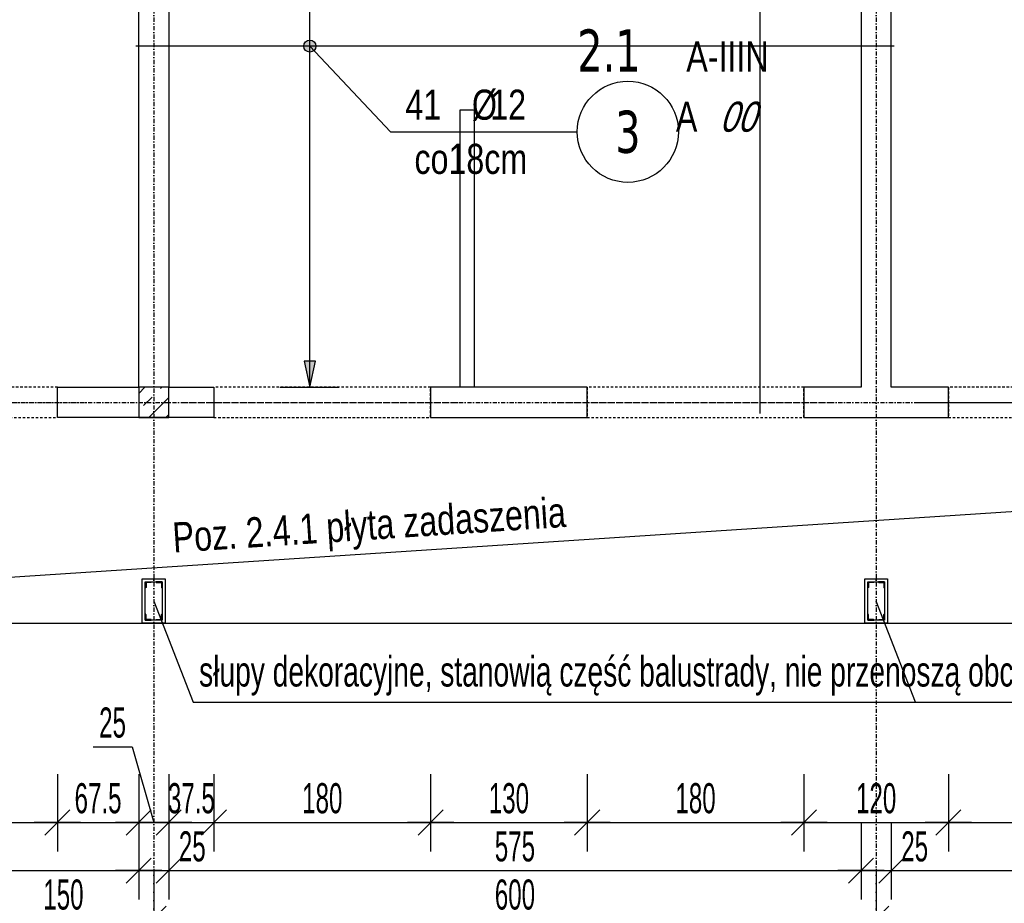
# Model space of a CAD drawing. Header units: millimetres. Extents: x 7622 to 13136, y -11868 to -7450.
# Tile 4 of 19: x 8704 to 9522, y -10394 to -9660. Entities that reach past the tile are written whole.
import ezdxf
from ezdxf.enums import TextEntityAlignment as Align

# ---------------------------------------------------------------- set-up
doc = ezdxf.new("R2010")
doc.units = ezdxf.units.MM
doc.header["$LTSCALE"] = 10
doc.linetypes.add('MO', pattern=[0.7, 0.35, -0.17, 0.01, -0.17])
doc.linetypes.add('MP', pattern=[0.36, 0.2, -0.16])
for name, color, linetype in [('BA_prg', 3, 'Continuous'), ('BA_szr', 1, 'Continuous'), ('BA_txs', 2, 'Continuous'), ('BA_wym', 1, 'Continuous'), ('BD_lpm', 1, 'MP'), ('BD_osm', 1, 'MO'), ('BD_wic', 1, 'Continuous'), ('BD_wig', 3, 'Continuous'), ('BZ_odn', 1, 'Continuous'), ('BZ_opi1', 7, 'Continuous'), ('BZ_opi2', 4, 'Continuous'), ('BZ_P_wid', 3, 'Continuous'), ('BZ_txs', 2, 'Continuous'), ('BZ_wym', 1, 'Continuous')]:
    doc.layers.add(name, color=color, linetype=linetype)
doc.layers.add('BZ_pom', color=6, linetype='Continuous', plot=False)
doc.styles.add('BIKTBG', font='tahoma.ttf', dxfattribs={"width": 0.85})
doc.styles.add('BIKTS', font='bikromsw.shx', dxfattribs={"width": 0.8})
doc.styles.add('BIKWYM', font='bikromsw.shx', dxfattribs={"width": 0.6})
doc.dimstyles.new('BA_KR_100_cm', dxfattribs={"dimtxt": 25, "dimasz": 1.666667, "dimexe": 24, "dimexo": 0, "dimgap": 0, "dimtad": 0, "dimdec": 1, "dimrnd": 0.5, "dimzin": 9, "dimdsep": 46, "dimtxsty": 'BIKWYM', "dimblk": 'WYM-KR', "dimcen": 0, "dimdle": 20, "dimclrd": 256, "dimclre": 256, "dimclrt": 2, "dimadec": 0, "dimazin": 0, "dimtfac": 0.033333, "dimtdec": 1, "dimtmove": 0, "dimatfit": 3, "dimldrblk": 'WYM-KR', "dimfxl": 25, "dimfxlon": 1, "dimtvp": 0.8, "dimtolj": 1, "dimarcsym": 0})
doc.dimstyles.new('BZ_KP_100_cm', dxfattribs={"dimtxt": 25, "dimasz": 1.666667, "dimexe": 24, "dimexo": 0, "dimgap": 0, "dimtad": 0, "dimdec": 1, "dimrnd": 0.5, "dimzin": 9, "dimdsep": 46, "dimtxsty": 'BIKWYM', "dimblk": 'WYM-KR', "dimblk1": 'WYM-KP', "dimblk2": 'WYM-KP', "dimsah": 1, "dimcen": 0, "dimdle": 20, "dimclrd": 256, "dimclre": 256, "dimclrt": 7, "dimadec": 0, "dimazin": 0, "dimtfac": 0.033333, "dimtdec": 1, "dimtmove": 0, "dimatfit": 3, "dimldrblk": 'WYM-KP', "dimfxl": 1, "dimtvp": 0.8, "dimtolj": 1, "dimarcsym": 0})
doc.dimstyles.new('BZ_ST_100_cm', dxfattribs={"dimtxt": 25, "dimasz": 1.666667, "dimexe": 24, "dimexo": 0, "dimgap": 0, "dimtad": 0, "dimdec": 1, "dimrnd": 0.5, "dimdsep": 46, "dimtxsty": 'BIKWYM', "dimblk": 'WYM-ST', "dimcen": 0, "dimdle": 20, "dimclrd": 256, "dimclre": 256, "dimclrt": 7, "dimadec": 0, "dimazin": 0, "dimtfac": 0.033333, "dimtdec": 1, "dimtix": 1, "dimtmove": 2, "dimatfit": 3, "dimldrblk": 'WYM-ST', "dimfxl": 25, "dimfxlon": 1, "dimtvp": 0.8, "dimtolj": 1, "dimtzin": 0, "dimarcsym": 0})

# ---------------------------------------------------------------- blocks, each defined once
blk = doc.blocks.new('WYM-ST')
blk.add_hatch(color=256).paths.add_polyline_path([(-13, 2.88), (0, 0), (-13, -2.88)])
blk.add_lwpolyline([(0, 0), (-13, 2.88), (-13, -2.88), (0, 0)])
blk = doc.blocks.new('WYM-KR')
at = {"color": 7, "linetype": 'ByBlock'}
blk.add_line((6.24, 6.24), (-6.24, -6.24), dxfattribs=at)
at = {"linetype": 'ByBlock'}
blk.add_line((11.52, 0), (-11.52, 0), dxfattribs=at)
blk = doc.blocks.new('*D71')
at = {"layer": 'BA_wym', "lineweight": -2}
for p, q in [((8555.21, -10287.02), (8555.21, -10351.02)), ((8735.21, -10287.02), (8735.21, -10351.02)), ((8556.88, -10327.02), (8733.54, -10327.02))]:
    blk.add_line(p, q, dxfattribs=at)
at = {"layer": 'Defpoints', "color": 0}
for p in [(8555.21, -9990.57), (8735.21, -9990.57), (8735.21, -10327.02)]:
    blk.add_point(p, dxfattribs=at)
at = {"layer": 'BA_wym', "lineweight": -2, "xscale": 1.666666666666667, "yscale": 1.666666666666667, "zscale": 1.666666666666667, "rotation": 180}
blk.add_blockref('WYM-KR', (8555.21, -10327.02), dxfattribs=at)
at = {"layer": 'BA_wym', "lineweight": -2, "xscale": 1.666666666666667, "yscale": 1.666666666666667, "zscale": 1.666666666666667}
blk.add_blockref('WYM-KR', (8735.21, -10327.02), dxfattribs=at)
at = {"layer": 'BA_wym', "color": 2, "insert": (8645.21, -10307.02), "char_height": 25, "attachment_point": 5, "style": 'BIKWYM'}
blk.add_mtext('\\A1;180', dxfattribs=at)
blk = doc.blocks.new('*D72')
at = {"layer": 'BA_wym', "lineweight": -2}
for p, q in [((8735.21, -10287.02), (8735.21, -10351.02)), ((8802.71, -10287.02), (8802.71, -10351.02)), ((8736.88, -10327.02), (8801.04, -10327.02))]:
    blk.add_line(p, q, dxfattribs=at)
at = {"layer": 'Defpoints', "color": 0}
for p in [(8735.21, -9990.57), (8802.71, -9990.57), (8802.71, -10327.02)]:
    blk.add_point(p, dxfattribs=at)
at = {"layer": 'BA_wym', "lineweight": -2, "xscale": 1.666666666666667, "yscale": 1.666666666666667, "zscale": 1.666666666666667, "rotation": 180}
blk.add_blockref('WYM-KR', (8735.21, -10327.02), dxfattribs=at)
at = {"layer": 'BA_wym', "lineweight": -2, "xscale": 1.666666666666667, "yscale": 1.666666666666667, "zscale": 1.666666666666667}
blk.add_blockref('WYM-KR', (8802.71, -10327.02), dxfattribs=at)
at = {"layer": 'BA_wym', "color": 2, "insert": (8768.96, -10307.02), "char_height": 25, "attachment_point": 5, "style": 'BIKWYM'}
blk.add_mtext('\\A1;67.5', dxfattribs=at)
blk = doc.blocks.new('*D73')
at = {"layer": 'BA_wym', "lineweight": -2}
for p, q in [((8764.81, -10264.17), (8797.2, -10264.17)), ((8797.2, -10264.17), (8815.21, -10327.02)), ((8802.71, -10287.02), (8802.71, -10351.02)), ((8827.71, -10287.02), (8827.71, -10351.02)), ((8801.04, -10327.02), (8799.37, -10327.02)), ((8802.71, -10327.02), (8827.71, -10327.02)), ((8829.37, -10327.02), (8831.04, -10327.02))]:
    blk.add_line(p, q, dxfattribs=at)
at = {"layer": 'Defpoints', "color": 0}
for p in [(8802.71, -9990.57), (8827.71, -9990.57), (8827.71, -10327.02)]:
    blk.add_point(p, dxfattribs=at)
at = {"layer": 'BA_wym', "lineweight": -2, "xscale": 1.666666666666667, "yscale": 1.666666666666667, "zscale": 1.666666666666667}
blk.add_blockref('WYM-KR', (8802.71, -10327.02), dxfattribs=at)
at = {"layer": 'BA_wym', "lineweight": -2, "xscale": 1.666666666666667, "yscale": 1.666666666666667, "zscale": 1.666666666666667, "rotation": 180}
blk.add_blockref('WYM-KR', (8827.71, -10327.02), dxfattribs=at)
at = {"layer": 'BA_wym', "color": 2, "insert": (8781.01, -10244.17), "char_height": 25, "attachment_point": 5, "style": 'BIKWYM'}
blk.add_mtext('\\A1;25', dxfattribs=at)
blk = doc.blocks.new('*D74')
at = {"layer": 'BA_wym', "lineweight": -2}
for p, q in [((8827.71, -10287.02), (8827.71, -10351.02)), ((8865.2, -10287.02), (8865.2, -10351.02)), ((8826.04, -10327.02), (8824.37, -10327.02)), ((8827.71, -10327.02), (8865.2, -10327.02)), ((8866.87, -10327.02), (8868.53, -10327.02))]:
    blk.add_line(p, q, dxfattribs=at)
at = {"layer": 'Defpoints', "color": 0}
for p in [(8827.71, -9990.57), (8865.2, -9990.57), (8865.2, -10327.02)]:
    blk.add_point(p, dxfattribs=at)
at = {"layer": 'BA_wym', "lineweight": -2, "xscale": 1.666666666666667, "yscale": 1.666666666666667, "zscale": 1.666666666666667}
blk.add_blockref('WYM-KR', (8827.71, -10327.02), dxfattribs=at)
at = {"layer": 'BA_wym', "lineweight": -2, "xscale": 1.666666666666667, "yscale": 1.666666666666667, "zscale": 1.666666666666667, "rotation": 180}
blk.add_blockref('WYM-KR', (8865.2, -10327.02), dxfattribs=at)
at = {"layer": 'BA_wym', "color": 2, "insert": (8846.45, -10307.02), "char_height": 25, "attachment_point": 5, "style": 'BIKWYM'}
blk.add_mtext('\\A1;37.5', dxfattribs=at)
blk = doc.blocks.new('*D75')
at = {"layer": 'BA_wym', "lineweight": -2}
for p, q in [((8865.2, -10287.02), (8865.2, -10351.02)), ((9045.2, -10287.02), (9045.2, -10351.02)), ((8866.87, -10327.02), (9043.53, -10327.02))]:
    blk.add_line(p, q, dxfattribs=at)
at = {"layer": 'Defpoints', "color": 0}
for p in [(8865.2, -9990.57), (9045.2, -9990.57), (9045.2, -10327.02)]:
    blk.add_point(p, dxfattribs=at)
at = {"layer": 'BA_wym', "lineweight": -2, "xscale": 1.666666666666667, "yscale": 1.666666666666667, "zscale": 1.666666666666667, "rotation": 180}
blk.add_blockref('WYM-KR', (8865.2, -10327.02), dxfattribs=at)
at = {"layer": 'BA_wym', "lineweight": -2, "xscale": 1.666666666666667, "yscale": 1.666666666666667, "zscale": 1.666666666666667}
blk.add_blockref('WYM-KR', (9045.2, -10327.02), dxfattribs=at)
at = {"layer": 'BA_wym', "color": 2, "insert": (8955.2, -10307.02), "char_height": 25, "attachment_point": 5, "style": 'BIKWYM'}
blk.add_mtext('\\A1;180', dxfattribs=at)
blk = doc.blocks.new('*D76')
at = {"layer": 'BA_wym', "lineweight": -2}
for p, q in [((9045.2, -10287.02), (9045.2, -10351.02)), ((9175.21, -10287.02), (9175.21, -10351.02)), ((9046.87, -10327.02), (9173.54, -10327.02))]:
    blk.add_line(p, q, dxfattribs=at)
at = {"layer": 'Defpoints', "color": 0}
for p in [(9045.2, -9990.57), (9175.21, -9990.57), (9175.21, -10327.02)]:
    blk.add_point(p, dxfattribs=at)
at = {"layer": 'BA_wym', "lineweight": -2, "xscale": 1.666666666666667, "yscale": 1.666666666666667, "zscale": 1.666666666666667, "rotation": 180}
blk.add_blockref('WYM-KR', (9045.2, -10327.02), dxfattribs=at)
at = {"layer": 'BA_wym', "lineweight": -2, "xscale": 1.666666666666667, "yscale": 1.666666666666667, "zscale": 1.666666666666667}
blk.add_blockref('WYM-KR', (9175.21, -10327.02), dxfattribs=at)
at = {"layer": 'BA_wym', "color": 2, "insert": (9110.2, -10307.02), "char_height": 25, "attachment_point": 5, "style": 'BIKWYM'}
blk.add_mtext('\\A1;130', dxfattribs=at)
blk = doc.blocks.new('*D77')
at = {"layer": 'BA_wym', "lineweight": -2}
for p, q in [((9175.21, -10287.02), (9175.21, -10351.02)), ((9355.21, -10287.02), (9355.21, -10351.02)), ((9176.87, -10327.02), (9353.54, -10327.02))]:
    blk.add_line(p, q, dxfattribs=at)
at = {"layer": 'Defpoints', "color": 0}
for p in [(9175.21, -9990.57), (9355.21, -9990.57), (9355.21, -10327.02)]:
    blk.add_point(p, dxfattribs=at)
at = {"layer": 'BA_wym', "lineweight": -2, "xscale": 1.666666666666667, "yscale": 1.666666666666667, "zscale": 1.666666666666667, "rotation": 180}
blk.add_blockref('WYM-KR', (9175.21, -10327.02), dxfattribs=at)
at = {"layer": 'BA_wym', "lineweight": -2, "xscale": 1.666666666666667, "yscale": 1.666666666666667, "zscale": 1.666666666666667}
blk.add_blockref('WYM-KR', (9355.21, -10327.02), dxfattribs=at)
at = {"layer": 'BA_wym', "color": 2, "insert": (9265.21, -10307.02), "char_height": 25, "attachment_point": 5, "style": 'BIKWYM'}
blk.add_mtext('\\A1;180', dxfattribs=at)
blk = doc.blocks.new('*D78')
at = {"layer": 'BA_wym', "lineweight": -2}
for p, q in [((9355.21, -10287.02), (9355.21, -10351.02)), ((9475.21, -10287.02), (9475.21, -10351.02)), ((9356.87, -10327.02), (9473.54, -10327.02))]:
    blk.add_line(p, q, dxfattribs=at)
at = {"layer": 'Defpoints', "color": 0}
for p in [(9355.21, -9990.57), (9475.21, -9990.57), (9475.21, -10327.02)]:
    blk.add_point(p, dxfattribs=at)
at = {"layer": 'BA_wym', "lineweight": -2, "xscale": 1.666666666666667, "yscale": 1.666666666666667, "zscale": 1.666666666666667, "rotation": 180}
blk.add_blockref('WYM-KR', (9355.21, -10327.02), dxfattribs=at)
at = {"layer": 'BA_wym', "lineweight": -2, "xscale": 1.666666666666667, "yscale": 1.666666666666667, "zscale": 1.666666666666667}
blk.add_blockref('WYM-KR', (9475.21, -10327.02), dxfattribs=at)
at = {"layer": 'BA_wym', "color": 2, "insert": (9415.21, -10307.02), "char_height": 25, "attachment_point": 5, "style": 'BIKWYM'}
blk.add_mtext('\\A1;120', dxfattribs=at)
blk = doc.blocks.new('*D79')
at = {"layer": 'BA_wym', "lineweight": -2}
for p, q in [((9475.21, -10287.02), (9475.21, -10351.02)), ((9655.21, -10287.02), (9655.21, -10351.02)), ((9476.87, -10327.02), (9653.54, -10327.02))]:
    blk.add_line(p, q, dxfattribs=at)
at = {"layer": 'Defpoints', "color": 0}
for p in [(9475.21, -9990.57), (9655.21, -9990.57), (9655.21, -10327.02)]:
    blk.add_point(p, dxfattribs=at)
at = {"layer": 'BA_wym', "lineweight": -2, "xscale": 1.666666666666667, "yscale": 1.666666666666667, "zscale": 1.666666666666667, "rotation": 180}
blk.add_blockref('WYM-KR', (9475.21, -10327.02), dxfattribs=at)
at = {"layer": 'BA_wym', "lineweight": -2, "xscale": 1.666666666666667, "yscale": 1.666666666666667, "zscale": 1.666666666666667}
blk.add_blockref('WYM-KR', (9655.21, -10327.02), dxfattribs=at)
at = {"layer": 'BA_wym', "color": 2, "insert": (9565.21, -10307.02), "char_height": 25, "attachment_point": 5, "style": 'BIKWYM'}
blk.add_mtext('\\A1;180', dxfattribs=at)
blk = doc.blocks.new('*D91')
at = {"layer": 'BA_wym', "lineweight": -2}
for p, q in [((8137.71, -10327.02), (8137.71, -10391.02)), ((8802.71, -10327.02), (8802.71, -10391.02)), ((8139.37, -10367.02), (8801.04, -10367.02))]:
    blk.add_line(p, q, dxfattribs=at)
at = {"layer": 'Defpoints', "color": 0}
for p in [(8802.71, -9965.57), (8137.71, -10161.57), (8802.71, -10367.02)]:
    blk.add_point(p, dxfattribs=at)
at = {"layer": 'BA_wym', "lineweight": -2, "xscale": 1.666666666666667, "yscale": 1.666666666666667, "zscale": 1.666666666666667, "rotation": 180}
blk.add_blockref('WYM-KR', (8137.71, -10367.02), dxfattribs=at)
at = {"layer": 'BA_wym', "lineweight": -2, "xscale": 1.666666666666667, "yscale": 1.666666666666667, "zscale": 1.666666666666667}
blk.add_blockref('WYM-KR', (8802.71, -10367.02), dxfattribs=at)
at = {"layer": 'BA_wym', "color": 2, "insert": (8470.21, -10347.02), "char_height": 25, "attachment_point": 5, "style": 'BIKWYM'}
blk.add_mtext('\\A1;665', dxfattribs=at)
blk = doc.blocks.new('*D92')
at = {"layer": 'BA_wym', "lineweight": -2}
for p, q in [((8802.71, -10327.02), (8802.71, -10391.02)), ((8827.71, -10327.02), (8827.71, -10391.02)), ((8801.04, -10367.02), (8799.37, -10367.02)), ((8802.71, -10367.02), (8827.71, -10367.02)), ((8829.37, -10367.02), (8863.42, -10367.02))]:
    blk.add_line(p, q, dxfattribs=at)
at = {"layer": 'Defpoints', "color": 0}
for p in [(8802.71, -9965.57), (8827.71, -9965.57), (8827.71, -10367.02)]:
    blk.add_point(p, dxfattribs=at)
at = {"layer": 'BA_wym', "lineweight": -2, "xscale": 1.666666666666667, "yscale": 1.666666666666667, "zscale": 1.666666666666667}
blk.add_blockref('WYM-KR', (8802.71, -10367.02), dxfattribs=at)
at = {"layer": 'BA_wym', "lineweight": -2, "xscale": 1.666666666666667, "yscale": 1.666666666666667, "zscale": 1.666666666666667, "rotation": 180}
blk.add_blockref('WYM-KR', (8827.71, -10367.02), dxfattribs=at)
at = {"layer": 'BA_wym', "color": 2, "insert": (8847.23, -10347.02), "char_height": 25, "attachment_point": 5, "style": 'BIKWYM'}
blk.add_mtext('\\A1;25', dxfattribs=at)
blk = doc.blocks.new('*D93')
at = {"layer": 'BA_wym', "lineweight": -2}
for p, q in [((8827.71, -10327.02), (8827.71, -10391.02)), ((9402.71, -10327.02), (9402.71, -10391.02)), ((8829.37, -10367.02), (9401.04, -10367.02))]:
    blk.add_line(p, q, dxfattribs=at)
at = {"layer": 'Defpoints', "color": 0}
for p in [(8827.71, -9965.57), (9402.71, -9965.57), (9402.71, -10367.02)]:
    blk.add_point(p, dxfattribs=at)
at = {"layer": 'BA_wym', "lineweight": -2, "xscale": 1.666666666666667, "yscale": 1.666666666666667, "zscale": 1.666666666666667, "rotation": 180}
blk.add_blockref('WYM-KR', (8827.71, -10367.02), dxfattribs=at)
at = {"layer": 'BA_wym', "lineweight": -2, "xscale": 1.666666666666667, "yscale": 1.666666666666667, "zscale": 1.666666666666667}
blk.add_blockref('WYM-KR', (9402.71, -10367.02), dxfattribs=at)
at = {"layer": 'BA_wym', "color": 2, "insert": (9115.21, -10347.02), "char_height": 25, "attachment_point": 5, "style": 'BIKWYM'}
blk.add_mtext('\\A1;575', dxfattribs=at)
blk = doc.blocks.new('*D94')
at = {"layer": 'BA_wym', "lineweight": -2}
for p, q in [((9402.71, -10327.02), (9402.71, -10391.02)), ((9427.71, -10327.02), (9427.71, -10391.02)), ((9401.04, -10367.02), (9399.37, -10367.02)), ((9402.71, -10367.02), (9427.71, -10367.02)), ((9429.37, -10367.02), (9463.42, -10367.02))]:
    blk.add_line(p, q, dxfattribs=at)
at = {"layer": 'Defpoints', "color": 0}
for p in [(9402.71, -9965.57), (9427.71, -9965.57), (9427.71, -10367.02)]:
    blk.add_point(p, dxfattribs=at)
at = {"layer": 'BA_wym', "lineweight": -2, "xscale": 1.666666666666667, "yscale": 1.666666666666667, "zscale": 1.666666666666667}
blk.add_blockref('WYM-KR', (9402.71, -10367.02), dxfattribs=at)
at = {"layer": 'BA_wym', "lineweight": -2, "xscale": 1.666666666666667, "yscale": 1.666666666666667, "zscale": 1.666666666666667, "rotation": 180}
blk.add_blockref('WYM-KR', (9427.71, -10367.02), dxfattribs=at)
at = {"layer": 'BA_wym', "color": 2, "insert": (9447.23, -10347.02), "char_height": 25, "attachment_point": 5, "style": 'BIKWYM'}
blk.add_mtext('\\A1;25', dxfattribs=at)
blk = doc.blocks.new('*D95')
at = {"layer": 'BA_wym', "lineweight": -2}
for p, q in [((9427.71, -10327.02), (9427.71, -10391.02)), ((10002.71, -10327.02), (10002.71, -10391.02)), ((9429.37, -10367.02), (10001.04, -10367.02))]:
    blk.add_line(p, q, dxfattribs=at)
at = {"layer": 'Defpoints', "color": 0}
for p in [(9427.71, -9965.57), (10002.71, -9965.57), (10002.71, -10367.02)]:
    blk.add_point(p, dxfattribs=at)
at = {"layer": 'BA_wym', "lineweight": -2, "xscale": 1.666666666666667, "yscale": 1.666666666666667, "zscale": 1.666666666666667, "rotation": 180}
blk.add_blockref('WYM-KR', (9427.71, -10367.02), dxfattribs=at)
at = {"layer": 'BA_wym', "lineweight": -2, "xscale": 1.666666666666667, "yscale": 1.666666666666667, "zscale": 1.666666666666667}
blk.add_blockref('WYM-KR', (10002.71, -10367.02), dxfattribs=at)
at = {"layer": 'BA_wym', "color": 2, "insert": (9715.21, -10347.02), "char_height": 25, "attachment_point": 5, "style": 'BIKWYM'}
blk.add_mtext('\\A1;575', dxfattribs=at)
blk = doc.blocks.new('*D101')
at = {"layer": 'BA_wym', "lineweight": -2}
for p, q in [((8665.21, -10367.02), (8665.21, -10431.02)), ((8815.21, -10367.02), (8815.21, -10431.02)), ((8666.87, -10407.02), (8813.54, -10407.02))]:
    blk.add_line(p, q, dxfattribs=at)
at = {"layer": 'Defpoints', "color": 0}
for p in [(8815.21, -9884.99), (8665.21, -9990.57), (8815.21, -10407.02)]:
    blk.add_point(p, dxfattribs=at)
at = {"layer": 'BA_wym', "lineweight": -2, "xscale": 1.666666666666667, "yscale": 1.666666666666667, "zscale": 1.666666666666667, "rotation": 180}
blk.add_blockref('WYM-KR', (8665.21, -10407.02), dxfattribs=at)
at = {"layer": 'BA_wym', "lineweight": -2, "xscale": 1.666666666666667, "yscale": 1.666666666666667, "zscale": 1.666666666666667}
blk.add_blockref('WYM-KR', (8815.21, -10407.02), dxfattribs=at)
at = {"layer": 'BA_wym', "color": 2, "insert": (8740.21, -10387.02), "char_height": 25, "attachment_point": 5, "style": 'BIKWYM'}
blk.add_mtext('\\A1;150', dxfattribs=at)
blk = doc.blocks.new('*D102')
at = {"layer": 'BA_wym', "lineweight": -2}
for p, q in [((8815.21, -10367.02), (8815.21, -10431.02)), ((9415.21, -10367.02), (9415.21, -10431.02)), ((8816.87, -10407.02), (9413.54, -10407.02))]:
    blk.add_line(p, q, dxfattribs=at)
at = {"layer": 'Defpoints', "color": 0}
for p in [(8815.21, -9884.99), (9415.21, -9990.57), (9415.21, -10407.02)]:
    blk.add_point(p, dxfattribs=at)
at = {"layer": 'BA_wym', "lineweight": -2, "xscale": 1.666666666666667, "yscale": 1.666666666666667, "zscale": 1.666666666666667, "rotation": 180}
blk.add_blockref('WYM-KR', (8815.21, -10407.02), dxfattribs=at)
at = {"layer": 'BA_wym', "lineweight": -2, "xscale": 1.666666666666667, "yscale": 1.666666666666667, "zscale": 1.666666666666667}
blk.add_blockref('WYM-KR', (9415.21, -10407.02), dxfattribs=at)
at = {"layer": 'BA_wym', "color": 2, "insert": (9115.21, -10387.02), "char_height": 25, "attachment_point": 5, "style": 'BIKWYM'}
blk.add_mtext('\\A1;600', dxfattribs=at)
blk = doc.blocks.new('*D103')
at = {"layer": 'BA_wym', "lineweight": -2}
for p, q in [((9415.21, -10367.02), (9415.21, -10431.02)), ((10015.21, -10367.02), (10015.21, -10431.02)), ((9416.87, -10407.02), (10013.54, -10407.02))]:
    blk.add_line(p, q, dxfattribs=at)
at = {"layer": 'Defpoints', "color": 0}
for p in [(9415.21, -9990.57), (10015.21, -9990.57), (10015.21, -10407.02)]:
    blk.add_point(p, dxfattribs=at)
at = {"layer": 'BA_wym', "lineweight": -2, "xscale": 1.666666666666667, "yscale": 1.666666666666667, "zscale": 1.666666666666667, "rotation": 180}
blk.add_blockref('WYM-KR', (9415.21, -10407.02), dxfattribs=at)
at = {"layer": 'BA_wym', "lineweight": -2, "xscale": 1.666666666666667, "yscale": 1.666666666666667, "zscale": 1.666666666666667}
blk.add_blockref('WYM-KR', (10015.21, -10407.02), dxfattribs=at)
at = {"layer": 'BA_wym', "color": 2, "insert": (9715.21, -10387.02), "char_height": 25, "attachment_point": 5, "style": 'BIKWYM'}
blk.add_mtext('\\A1;600', dxfattribs=at)
blk = doc.blocks.new('*D107')
at = {"layer": 'BA_wym', "lineweight": -2}
for p, q in [((8112.71, -10407.02), (8112.71, -10471.02)), ((8815.21, -10407.02), (8815.21, -10471.02)), ((8114.37, -10447.02), (8813.54, -10447.02))]:
    blk.add_line(p, q, dxfattribs=at)
at = {"layer": 'Defpoints', "color": 0}
for p in [(8815.21, -10124.57), (8112.71, -10161.57), (8815.21, -10447.02)]:
    blk.add_point(p, dxfattribs=at)
at = {"layer": 'BA_wym', "lineweight": -2, "xscale": 1.666666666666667, "yscale": 1.666666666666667, "zscale": 1.666666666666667, "rotation": 180}
blk.add_blockref('WYM-KR', (8112.71, -10447.02), dxfattribs=at)
at = {"layer": 'BA_wym', "lineweight": -2, "xscale": 1.666666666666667, "yscale": 1.666666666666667, "zscale": 1.666666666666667}
blk.add_blockref('WYM-KR', (8815.21, -10447.02), dxfattribs=at)
at = {"layer": 'BA_wym', "color": 2, "insert": (8463.96, -10427.02), "char_height": 25, "attachment_point": 5, "style": 'BIKWYM'}
blk.add_mtext('\\A1;702.5', dxfattribs=at)
blk = doc.blocks.new('*D108')
at = {"layer": 'BA_wym', "lineweight": -2}
for p, q in [((8815.21, -10407.02), (8815.21, -10471.02)), ((9415.21, -10407.02), (9415.21, -10471.02)), ((8816.87, -10447.02), (9413.54, -10447.02))]:
    blk.add_line(p, q, dxfattribs=at)
at = {"layer": 'Defpoints', "color": 0}
for p in [(9415.21, -10012.67), (8815.21, -10124.57), (9415.21, -10447.02)]:
    blk.add_point(p, dxfattribs=at)
at = {"layer": 'BA_wym', "lineweight": -2, "xscale": 1.666666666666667, "yscale": 1.666666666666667, "zscale": 1.666666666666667, "rotation": 180}
blk.add_blockref('WYM-KR', (8815.21, -10447.02), dxfattribs=at)
at = {"layer": 'BA_wym', "lineweight": -2, "xscale": 1.666666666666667, "yscale": 1.666666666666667, "zscale": 1.666666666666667}
blk.add_blockref('WYM-KR', (9415.21, -10447.02), dxfattribs=at)
at = {"layer": 'BA_wym', "color": 2, "insert": (9115.21, -10427.02), "char_height": 25, "attachment_point": 5, "style": 'BIKWYM'}
blk.add_mtext('\\A1;600', dxfattribs=at)
blk = doc.blocks.new('*D109')
at = {"layer": 'BA_wym', "lineweight": -2}
for p, q in [((9415.21, -10407.02), (9415.21, -10471.02)), ((10015.21, -10407.02), (10015.21, -10471.02)), ((9416.87, -10447.02), (10013.54, -10447.02))]:
    blk.add_line(p, q, dxfattribs=at)
at = {"layer": 'Defpoints', "color": 0}
for p in [(9415.21, -10012.67), (10015.21, -10124.57), (10015.21, -10447.02)]:
    blk.add_point(p, dxfattribs=at)
at = {"layer": 'BA_wym', "lineweight": -2, "xscale": 1.666666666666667, "yscale": 1.666666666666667, "zscale": 1.666666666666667, "rotation": 180}
blk.add_blockref('WYM-KR', (9415.21, -10447.02), dxfattribs=at)
at = {"layer": 'BA_wym', "lineweight": -2, "xscale": 1.666666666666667, "yscale": 1.666666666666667, "zscale": 1.666666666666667}
blk.add_blockref('WYM-KR', (10015.21, -10447.02), dxfattribs=at)
at = {"layer": 'BA_wym', "color": 2, "insert": (9715.21, -10427.02), "char_height": 25, "attachment_point": 5, "style": 'BIKWYM'}
blk.add_mtext('\\A1;600', dxfattribs=at)
blk = doc.blocks.new('*D112')
at = {"layer": 'BA_wym', "lineweight": -2}
for p, q in [((8137.71, -10447.02), (8137.71, -10511.02)), ((10692.71, -10447.02), (10692.71, -10511.02)), ((8139.37, -10487.02), (10691.04, -10487.02))]:
    blk.add_line(p, q, dxfattribs=at)
at = {"layer": 'Defpoints', "color": 0}
for p in [(8137.71, -10161.57), (10692.71, -10161.57), (10692.71, -10487.02)]:
    blk.add_point(p, dxfattribs=at)
at = {"layer": 'BA_wym', "lineweight": -2, "xscale": 1.666666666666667, "yscale": 1.666666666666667, "zscale": 1.666666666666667, "rotation": 180}
blk.add_blockref('WYM-KR', (8137.71, -10487.02), dxfattribs=at)
at = {"layer": 'BA_wym', "lineweight": -2, "xscale": 1.666666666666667, "yscale": 1.666666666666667, "zscale": 1.666666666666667}
blk.add_blockref('WYM-KR', (10692.71, -10487.02), dxfattribs=at)
at = {"layer": 'BA_wym', "color": 2, "insert": (9415.21, -10467.02), "char_height": 25, "attachment_point": 5, "style": 'BIKWYM'}
blk.add_mtext('\\A1;2555', dxfattribs=at)
blk = doc.blocks.new('*D114')
at = {"layer": 'BA_wym', "lineweight": -2}
for p, q in [((8112.71, -10487.02), (8112.71, -10551.02)), ((10717.71, -10487.02), (10717.71, -10551.02)), ((8114.37, -10527.02), (10716.04, -10527.02))]:
    blk.add_line(p, q, dxfattribs=at)
at = {"layer": 'Defpoints', "color": 0}
for p in [(8112.71, -10161.57), (10717.71, -10161.57), (10717.71, -10527.02)]:
    blk.add_point(p, dxfattribs=at)
at = {"layer": 'BA_wym', "lineweight": -2, "xscale": 1.666666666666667, "yscale": 1.666666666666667, "zscale": 1.666666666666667, "rotation": 180}
blk.add_blockref('WYM-KR', (8112.71, -10527.02), dxfattribs=at)
at = {"layer": 'BA_wym', "lineweight": -2, "xscale": 1.666666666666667, "yscale": 1.666666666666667, "zscale": 1.666666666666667}
blk.add_blockref('WYM-KR', (10717.71, -10527.02), dxfattribs=at)
at = {"layer": 'BA_wym', "color": 2, "insert": (9415.21, -10507.02), "char_height": 25, "attachment_point": 5, "style": 'BIKWYM'}
blk.add_mtext('\\A1;2605', dxfattribs=at)
blk = doc.blocks.new('*D175')
at = {"layer": 'BA_wym', "lineweight": -2}
for p, q in [((8919.82, -9240.57), (8968.82, -9240.57)), ((8944.82, -9963.9), (8944.82, -9242.23)), ((8919.82, -9965.57), (8968.82, -9965.57))]:
    blk.add_line(p, q, dxfattribs=at)
at = {"layer": 'Defpoints', "color": 0}
for p in [(8727.08, -9240.57), (8944.82, -9240.57), (8727.08, -9965.57)]:
    blk.add_point(p, dxfattribs=at)
at = {"layer": 'BA_wym', "lineweight": -2, "xscale": 1.666666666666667, "yscale": 1.666666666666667, "zscale": 1.666666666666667}
for p, rotation in [((8944.82, -9240.57), 90), ((8944.82, -9965.57), 270)]:
    blk.add_blockref('WYM-ST', p, dxfattribs=dict(at, rotation=rotation))
at = {"layer": 'BA_wym', "color": 7, "insert": (8924.82, -9603.07), "char_height": 25, "attachment_point": 5, "rotation": 90, "style": 'BIKWYM'}
blk.add_mtext('\\A1;725', dxfattribs=at)
blk = doc.blocks.new('WYM-KP')
blk.add_hatch(color=256).paths.add_polyline_path([(3, 0, 1), (-3, 0, 1)])
blk.add_circle((0, 0), 3)
blk = doc.blocks.new('bik_BlkOpPret', base_point=(1524.45, 7050.26))
at = {"layer": 'BZ_opi1', "style": 'BIKTS', "width": 0.6}
for tag, p in [('SZTUK', (1533.83, 7057.76)), ('PRZEDR_FI', (1554.72, 7057.76)), ('PRZEKROJ', (1563.29, 7057.76)), ('PRZEDR_L', (1533.83, 7024.01)), ('DLUGOSC', (1568.65, 7024.01)), ('UWAGA', (1533.83, 6997.76))]:
    blk.add_attdef(tag, p, '', height=18.75, dxfattribs=at)
at = {"layer": 'BZ_opi2', "style": 'BIKTBG', "width": 0.6}
blk.add_attdef('NUMER', text='', height=26.25, dxfattribs=at).set_placement((1620.77, 7050.26), align=Align.MIDDLE_CENTER)
at = {"layer": 'BZ_pom', "width": 0.6}
for tag, p, height, style in [('POZYCJA', (1589.27, 7087.76), 26.25, 'BIKTBG'), ('GATUNEK', (1630.22, 7087.76), 18.75, 'BIKTS'), ('METODA_L', (1639.09, 7050.26), 18.75, 'BIKTS'), ('EURO_KOD', (1663.74, 7050.26), 18.75, 'BIKTS')]:
    blk.add_attdef(tag, p, '', height=height, dxfattribs=dict(at, style=style))
at = {"layer": 'BZ_wym', "width": 0.6}
for tag, p, height, style, flags in [('PRZEDR_NR', (1533.83, 6969.63), 26.25, 'BIKTBG', 1), ('PRZEDR_SZT', (1533.83, 6941.51), 18.75, 'BIKTS', 1), ('TYP_PRETA', (1533.83, 6913.38), 18.75, 'BIKTS', 3), ('EURO_KOD_SEGMENTY', (1567.58, 6885.26), 18.75, 'BIKTS', 3), ('HAK_1', (1533.83, 6857.13), 18.75, 'BIKTS', 3), ('HAK_2', (1533.83, 6829.01), 18.75, 'BIKTS', 3), ('ID', (1533.83, 6800.88), 18.75, 'BIKTS', 3), ('ID_C', (1533.83, 6772.76), 18.75, 'BIKTS', 3), ('b_atr_0', (1533.83, 6744.63), 18.75, 'BIKTS', 3)]:
    blk.add_attdef(tag, p, '', height=height, dxfattribs=dict(at, style=style, flags=flags))

msp = doc.modelspace()

# ---------------------------------------------------------------- hatches: boundary and pattern name
at = {"layer": 'BA_szr'}
h = msp.add_hatch(dxfattribs=at)
h.set_pattern_fill('BIK_ZELBET', color=256, scale=100, angle=45, pattern_type=2)
h.set_pattern_definition([(45, (-2811.071, -11034.417), (-14.142136, 14.142136), []), (45, (-2818.142, -11027.346), (-14.142136, 14.142136), [10, -10])])
h.paths.add_polyline_path([(8802.71, -9990.57), (8827.71, -9990.57), (8827.71, -9965.57), (8802.71, -9965.57)])

# ---------------------------------------------------------------- linework, layer by layer
at = {"layer": 'BA_prg', "color": 8}
for points in [[(8808.21, -10127.07), (8813.21, -10127.07), (8813.21, -10127.32, -0.414214), (8812.86, -10127.67), (8809.51, -10127.67, 0.414214), (8808.81, -10128.37), (8808.81, -10131.72, -0.414214), (8808.46, -10132.07), (8808.21, -10132.07)], [(8822.21, -10127.07), (8817.21, -10127.07), (8817.21, -10127.32, 0.414214), (8817.56, -10127.67), (8820.91, -10127.67, -0.414214), (8821.61, -10128.37), (8821.61, -10131.72, 0.414214), (8821.96, -10132.07), (8822.21, -10132.07)], [(9408.21, -10127.07), (9413.21, -10127.07), (9413.21, -10127.32, -0.414214), (9412.86, -10127.67), (9409.51, -10127.67, 0.414214), (9408.81, -10128.37), (9408.81, -10131.72, -0.414214), (9408.46, -10132.07), (9408.21, -10132.07)], [(9422.21, -10127.07), (9417.21, -10127.07), (9417.21, -10127.32, 0.414214), (9417.56, -10127.67), (9420.91, -10127.67, -0.414214), (9421.61, -10128.37), (9421.61, -10131.72, 0.414214), (9421.96, -10132.07), (9422.21, -10132.07)], [(8808.21, -10159.07), (8813.21, -10159.07), (8813.21, -10158.82, 0.414214), (8812.86, -10158.47), (8809.51, -10158.47, -0.414214), (8808.81, -10157.77), (8808.81, -10154.42, 0.414214), (8808.46, -10154.07), (8808.21, -10154.07)], [(8822.21, -10159.07), (8817.21, -10159.07), (8817.21, -10158.82, -0.414214), (8817.56, -10158.47), (8820.91, -10158.47, 0.414214), (8821.61, -10157.77), (8821.61, -10154.42, -0.414214), (8821.96, -10154.07), (8822.21, -10154.07)], [(9408.21, -10159.07), (9413.21, -10159.07), (9413.21, -10158.82, 0.414214), (9412.86, -10158.47), (9409.51, -10158.47, -0.414214), (9408.81, -10157.77), (9408.81, -10154.42, 0.414214), (9408.46, -10154.07), (9408.21, -10154.07)], [(9422.21, -10159.07), (9417.21, -10159.07), (9417.21, -10158.82, -0.414214), (9417.56, -10158.47), (9420.91, -10158.47, 0.414214), (9421.61, -10157.77), (9421.61, -10154.42, -0.414214), (9421.96, -10154.07), (9422.21, -10154.07)]]:
    msp.add_lwpolyline(points, format="xyb", close=True, dxfattribs=at)
at = {"layer": 'BD_lpm'}
for points in [[(8555.21, -9990.57), (8735.21, -9990.57), (8735.21, -9965.57), (8555.21, -9965.57)], [(8865.2, -9990.57), (9045.2, -9990.57), (9045.2, -9965.57), (8865.2, -9965.57)], [(9175.21, -9990.57), (9355.21, -9990.57), (9355.21, -9965.57), (9175.21, -9965.57)], [(9475.21, -9990.57), (9655.21, -9990.57), (9655.21, -9965.57), (9475.21, -9965.57)]]:
    msp.add_lwpolyline(points, close=True, dxfattribs=at)
at = {"layer": 'BD_osm', "color": 5}
for p, q in [((8530.21, -9978.07), (8760.21, -9978.07)), ((8840.2, -9978.07), (9070.2, -9978.07)), ((9150.21, -9978.07), (9380.21, -9978.07)), ((9450.21, -9978.07), (9680.21, -9978.07))]:
    msp.add_line(p, q, dxfattribs=at)
at = {"layer": 'BD_osm'}
for points in [[(8815.21, -7754.57), (8815.21, -10627.02)], [(9415.21, -7754.57), (9415.21, -10627.02)], [(7752.71, -9978.07), (11077.71, -9978.07)]]:
    msp.add_lwpolyline(points, dxfattribs=at)
at = {"layer": 'BD_wic', "color": 8}
msp.add_lwpolyline([(9069.71, -9965.57), (9069.71, -9735.06), (9081.21, -9735.06), (9081.21, -9965.57)], dxfattribs=at)
at = {"layer": 'BD_wic'}
for points in [[(8112.71, -10161.57), (10717.71, -9990.57)], [(8137.71, -10161.57), (10692.71, -10161.57)]]:
    msp.add_lwpolyline(points, dxfattribs=at)
at = {"layer": 'BD_wic', "color": 8}
for points in [[(8805.71, -10124.57), (8824.71, -10124.57), (8824.71, -10161.57), (8805.71, -10161.57)], [(8822.21, -10159.07), (8808.21, -10159.07), (8808.21, -10127.07), (8822.21, -10127.07)], [(9405.71, -10124.57), (9424.71, -10124.57), (9424.71, -10161.57), (9405.71, -10161.57)], [(9422.21, -10159.07), (9408.21, -10159.07), (9408.21, -10127.07), (9422.21, -10127.07)]]:
    msp.add_lwpolyline(points, close=True, dxfattribs=at)
at = {"layer": 'BD_wig'}
for points in [[(8735.21, -9990.57), (8735.21, -9965.57), (8802.71, -9965.57), (8802.71, -9240.57), (8788.71, -9240.57), (8788.71, -9215.57), (9022.2, -9215.57), (9022.2, -9240.57), (8827.71, -9240.57), (8827.71, -9965.57), (8865.2, -9965.57), (8865.2, -9990.57), (8735.21, -9990.57)], [(9402.71, -9965.57), (9355.21, -9965.57), (9355.21, -9990.57), (9475.21, -9990.57), (9475.21, -9965.57), (9427.71, -9965.57), (9427.71, -9240.57), (9708.21, -9240.57), (9708.21, -9215.57), (9122.2, -9215.57), (9122.2, -9240.57), (9402.71, -9240.57), (9402.71, -9965.57)]]:
    msp.add_lwpolyline(points, dxfattribs=at)
for points in [[(8802.71, -9990.57), (8827.71, -9990.57), (8827.71, -9965.57), (8802.71, -9965.57)], [(9045.2, -9990.57), (9175.21, -9990.57), (9175.21, -9965.57), (9045.2, -9965.57)]]:
    msp.add_lwpolyline(points, close=True, dxfattribs=at)
at = {"layer": 'BZ_odn'}
msp.add_line((9448.02, -10227.02), (9415.21, -10143.07), dxfattribs=at)
msp.add_circle((9208.99, -9753.34), 42, dxfattribs=at)
at = {"layer": 'BZ_P_wid', "const_width": 1.2}
for points in [[(9318.82, -9002.57), (9318.82, -9987.57)], [(8800.21, -9682.19), (9430.21, -9682.19)]]:
    msp.add_lwpolyline(points, dxfattribs=at)

# ---------------------------------------------------------------- block references
ref = msp.add_blockref('bik_BlkOpPret', (9011.75, -9753.34))
ref.add_attrib('NUMER', '3', dxfattribs={"layer": 'BZ_opi2', "height": 35, "style": 'BIKTBG', "width": 0.8}).set_placement((9208.99, -9753.34), align=Align.MIDDLE_CENTER)
ref.add_attrib('POZYCJA', '2.1', (9166.99, -9703.34), dxfattribs={"layer": 'BZ_pom', "height": 35, "style": 'BIKTBG', "width": 0.8})
ref.add_attrib('SZTUK', '41', (9024.25, -9743.34), dxfattribs={"layer": 'BZ_opi1', "height": 25, "style": 'BIKTS', "width": 0.8})
ref.add_attrib('GATUNEK', 'A-IIIN', (9257.57, -9703.34), dxfattribs={"layer": 'BZ_pom', "height": 25, "style": 'BIKTS', "width": 0.8})
ref.add_attrib('PRZEKROJ', '12', (9094.73, -9743.34), dxfattribs={"layer": 'BZ_opi1', "height": 25, "style": 'BIKTS', "width": 0.8})
ref.add_attrib('UWAGA', 'co18cm', (9031.75, -9788.34), dxfattribs={"layer": 'BZ_opi1', "height": 25, "style": 'BIKTS', "width": 0.8})
ref.add_attrib('METODA_L', 'A', (9248.89, -9753.34), dxfattribs={"layer": 'BZ_pom', "height": 25, "style": 'BIKTS', "width": 0.8})
ref.add_attrib('PRZEDR_FI', '%%c', (9079.49, -9743.34), dxfattribs={"layer": 'BZ_opi1', "height": 25, "style": 'BIKTS', "width": 0.8})
ref.add_attrib('EURO_KOD', '00', (9285.08, -9753.34), dxfattribs={"layer": 'BZ_pom', "height": 25, "style": 'BIKTS', "oblique": 18, "width": 0.8})

# ---------------------------------------------------------------- texts
at = {"layer": 'BA_txs', "style": 'BIKTS', "width": 0.8}
msp.add_text('Poz. 2.4.1 płyta zadaszenia', height=25, rotation=3.75568, dxfattribs=at).set_placement((8831.72, -10102.91))
at = {"layer": 'BZ_txs', "insert": (8852.89, -10189.09), "char_height": 25, "width": 1484.2954, "attachment_point": 1, "style": 'BIKTS'}
msp.add_mtext('{\\W0.7;słupy dekoracyjne, stanowią część balustrady, nie przenoszą obciążeń z wyższych kondygnacji }', dxfattribs=at)

# ---------------------------------------------------------------- dimensions: what is measured, and where the dimension line sits
at = {"layer": 'BA_wym'}
dim = msp.add_linear_dim(base=(8944.82, -9240.57), p1=(8727.08, -9965.57), p2=(8727.08, -9240.57), angle=90, dimstyle='BZ_ST_100_cm', override={"dimrnd": 1, "dimblk": 'WYM-ST'}, dxfattribs=at)
dim.commit()
dim.dimension.update_dxf_attribs({"geometry": '*D175', "text_midpoint": (8924.82, -9603.07)})
for base, p1, p2, override, picture, middle in [((8815.21, -10407.02), (8665.21, -9990.57), (8815.21, -9884.99), {"dimtmove": 1, "dimatfit": 1, "dimfxl": 40}, '*D101', (8740.21, -10387.02)), ((9415.21, -10407.02), (8815.21, -9884.99), (9415.21, -9990.57), {"dimtmove": 1, "dimatfit": 1, "dimfxl": 40}, '*D102', (9115.21, -10387.02)), ((8802.71, -10367.02), (8137.71, -10161.57), (8802.71, -9965.57), {"dimtmove": 1, "dimatfit": 1, "dimfxl": 40}, '*D91', (8470.21, -10347.02)), ((8827.71, -10367.02), (8802.71, -9965.57), (8827.71, -9965.57), {"dimblk": 'WYM-KR', "dimatfit": 1, "dimfxl": 40}, '*D92', (8847.23, -10347.02)), ((9402.71, -10367.02), (8827.71, -9965.57), (9402.71, -9965.57), {"dimtmove": 1, "dimatfit": 1, "dimfxl": 40}, '*D93', (9115.21, -10347.02)), ((9427.71, -10367.02), (9402.71, -9965.57), (9427.71, -9965.57), {"dimblk": 'WYM-KR', "dimatfit": 1, "dimfxl": 40}, '*D94', (9447.23, -10347.02)), ((10002.71, -10367.02), (9427.71, -9965.57), (10002.71, -9965.57), {"dimtmove": 1, "dimatfit": 1, "dimfxl": 40}, '*D95', (9715.21, -10347.02)), ((8735.21, -10327.02), (8555.21, -9990.57), (8735.21, -9990.57), {"dimtmove": 1, "dimatfit": 1, "dimfxl": 40}, '*D71', (8645.21, -10307.02)), ((8802.71, -10327.02), (8735.21, -9990.57), (8802.71, -9990.57), {"dimtmove": 1, "dimatfit": 1, "dimfxl": 40}, '*D72', (8768.96, -10307.02)), ((9045.2, -10327.02), (8865.2, -9990.57), (9045.2, -9990.57), {"dimtmove": 1, "dimatfit": 1, "dimfxl": 40}, '*D75', (8955.2, -10307.02)), ((9175.21, -10327.02), (9045.2, -9990.57), (9175.21, -9990.57), {"dimtmove": 1, "dimatfit": 1, "dimfxl": 40}, '*D76', (9110.2, -10307.02)), ((9355.21, -10327.02), (9175.21, -9990.57), (9355.21, -9990.57), {"dimtmove": 1, "dimatfit": 1, "dimfxl": 40}, '*D77', (9265.21, -10307.02)), ((9475.21, -10327.02), (9355.21, -9990.57), (9475.21, -9990.57), {"dimtmove": 1, "dimatfit": 1, "dimfxl": 40}, '*D78', (9415.21, -10307.02)), ((10015.21, -10407.02), (9415.21, -9990.57), (10015.21, -9990.57), {"dimtmove": 1, "dimatfit": 1, "dimfxl": 40}, '*D103', (9715.21, -10387.02)), ((9655.21, -10327.02), (9475.21, -9990.57), (9655.21, -9990.57), {"dimtmove": 1, "dimatfit": 1, "dimfxl": 40}, '*D79', (9565.21, -10307.02)), ((9415.21, -10447.02), (8815.21, -10124.57), (9415.21, -10012.67), {"dimatfit": 1, "dimfxl": 40}, '*D108', (9115.21, -10427.02)), ((10015.21, -10447.02), (9415.21, -10012.67), (10015.21, -10124.57), {"dimtmove": 1, "dimatfit": 1, "dimfxl": 40}, '*D109', (9715.21, -10427.02)), ((8815.21, -10447.02), (8112.71, -10161.57), (8815.21, -10124.57), {"dimatfit": 1, "dimfxl": 40}, '*D107', (8463.96, -10427.02)), ((10717.71, -10527.02), (8112.71, -10161.57), (10717.71, -10161.57), {"dimatfit": 1, "dimfxl": 40}, '*D114', (9415.21, -10507.02)), ((10692.71, -10487.02), (8137.71, -10161.57), (10692.71, -10161.57), {"dimtmove": 1, "dimatfit": 1, "dimfxl": 40}, '*D112', (9415.21, -10467.02))]:
    dim = msp.add_linear_dim(base=base, p1=p1, p2=p2, dimstyle='BA_KR_100_cm', override=override, dxfattribs=at)
    dim.commit()
    dim.dimension.update_dxf_attribs({"geometry": picture, "text_midpoint": middle})
for base, p1, p2, override, picture, middle in [((8827.71, -10327.02), (8802.71, -9990.57), (8827.71, -9990.57), {"dimtmove": 1, "dimatfit": 1, "dimfxl": 40}, '*D73', (8797.2, -10264.17)), ((8865.2, -10327.02), (8827.71, -9990.57), (8865.2, -9990.57), {"dimblk": 'WYM-KR', "dimatfit": 1, "dimfxl": 40}, '*D74', (8846.45, -10327.02))]:
    dim = msp.add_linear_dim(base=base, p1=p1, p2=p2, dimstyle='BA_KR_100_cm', override=override, dxfattribs=at)
    dim.commit()
    dim.dimension.update_dxf_attribs({"geometry": picture, "text_midpoint": middle, "dimtype": 160})

# ---------------------------------------------------------------- leaders
at = {"layer": 'BZ_odn'}
msp.add_leader([(8944.82, -9682.19), (9011.75, -9753.34), (9166.99, -9753.34)], dimstyle='BZ_KP_100_cm', dxfattribs=at)
at = {"layer": 'BZ_odn', "has_arrowhead": 0}
msp.add_leader([(8815.21, -10143.07), (8848.02, -10227.02), (10155.55, -10227.02)], dimstyle='BZ_ST_100_cm', dxfattribs=at)

doc.saveas('drawing.dxf')
